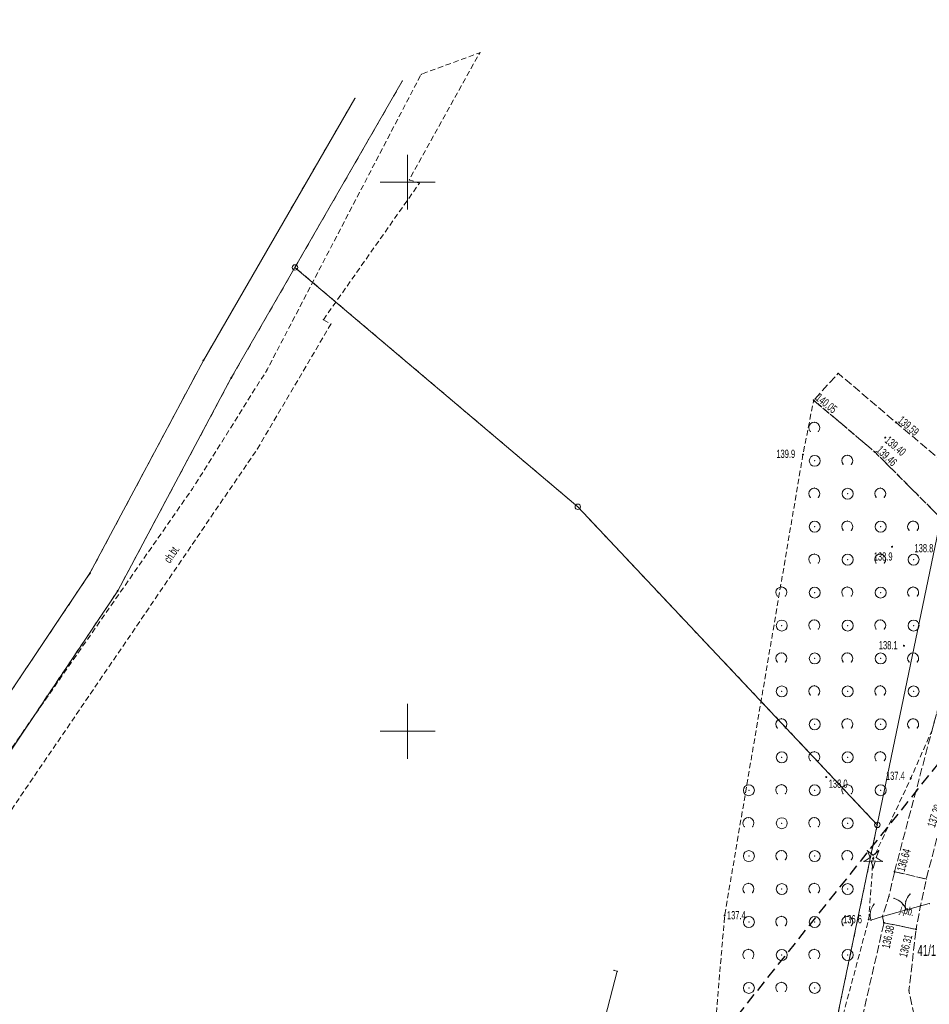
# Model space of a CAD drawing. Extents: x 6456700 to 6518119, y 5963420 to 5980059.
# Tile 71 of 256: x 6511883 to 6511966, y 5964274 to 5964364. Entities that reach past the tile are written whole.
import ezdxf
from ezdxf.enums import TextEntityAlignment as Align

# ---------------------------------------------------------------- set-up
doc = ezdxf.new("R2010")
doc.units = 0
doc.header["$MEASUREMENT"] = 0
for name, pattern in [('L_0_03', [1, 0.5, -0.5]), ('L_0_04', [1.5, 1, -0.5]), ('L_0_52', [1, 0.75, -0.25]), ('L_0_5A', [0.75, 0.5, -0.25])]:
    doc.linetypes.add(name, pattern=pattern)
doc.layers.get('0').update_dxf_attribs({"color": 2, "linetype": 'CONTINUOUS', "lineweight": 5})
for name, color, linetype, lineweight in [('18mm Kreska ciągła', 7, 'CONTINUOUS', 18), ('202_punkt_graniczny', 7, 'CONTINUOUS', 18), ('203_punkt_graniczny', 7, 'CONTINUOUS', 18), ('211_numer_dzialki_ewidencyjnej', 7, 'CONTINUOUS', 18), ('218_kontur_uzytku_gruntowego', 96, 'L_0_03', 18), ('219_dzialka_ewidencyjna', 7, 'CONTINUOUS', 18), ('35mm Ciągła', 7, 'CONTINUOUS', 35), ('50mm Kreska ciągła', 7, 'CONTINUOUS', 50), ('9mm Kreska ciągła', 252, 'CONTINUOUS', 9), ('brama', 7, 'CONTINUOUS', 18), ('chodnik', 7, 'CONTINUOUS', 18), ('chodnik_Atr17', 7, 'CONTINUOUS', 18), ('drzewo_iglaste', 7, 'CONTINUOUS', 18), ('furtka', 7, 'CONTINUOUS', 18), ('jezdnia', 7, 'CONTINUOUS', 18), ('jezdnia_Atr17', 7, 'CONTINUOUS', 18), ('ogrodzenie_trwale', 7, 'CONTINUOUS', 18), ('pikieta_naturalna', 7, 'CONTINUOUS', 18), ('pikieta_naturalna_Atr2', 7, 'CONTINUOUS', 18), ('pikieta_sztuczna', 7, 'CONTINUOUS', 18), ('pikieta_sztuczna_Atr2', 7, 'CONTINUOUS', 18), ('przewod_elektroenergetyczny_podziemny', 7, 'CONTINUOUS', 18), ('siatka_krzyrzy', 7, 'CONTINUOUS', 18), ('zadrzewienie__zakrzewienie', 7, 'CONTINUOUS', 18), ('Zakres', 7, 'CONTINUOUS', 18)]:
    doc.layers.add(name, color=color, linetype=linetype, lineweight=lineweight)
doc.styles.get("Standard").update_dxf_attribs({"font": 'txt', "width": 0.75})

# ---------------------------------------------------------------- blocks, each defined once
blk = doc.blocks.new('mdcp_nowa')
at = {"layer": '203_punkt_graniczny', "linetype": 'Continuous', "lineweight": 18, "true_color": 0x000000}
for points in [[(6494631.4, 5980783.725, 1), (6494631.4, 5980783.815, 1)], [(6494633.94, 5980782.125, 1), (6494633.94, 5980782.215, 1)], [(6494621.07, 5980764.345, 1), (6494621.07, 5980764.435, 1)], [(6494623.61, 5980762.745, 1), (6494623.61, 5980762.835, 1)]]:
    blk.add_hatch(color=18, dxfattribs=at).paths.add_polyline_path(points)
at = {"layer": 'drzewo_iglaste', "linetype": 'Continuous', "lineweight": 18, "true_color": 0x009900}
blk.add_hatch(color=94, dxfattribs=at).paths.add_polyline_path([(6494692.38, 5980738.36, 1), (6494692.38, 5980738.46, 1)])
at = {"layer": 'pikieta_naturalna', "linetype": 'Continuous', "lineweight": 18, "true_color": 0x000000}
for points in [[(6494685.99, 5980775.145, 1), (6494685.99, 5980775.235, 1)], [(6494694.1, 5980766.755, 1), (6494694.1, 5980766.845, 1)], [(6494695.19, 5980757.735, 1), (6494695.19, 5980757.825, 1)], [(6494688.11, 5980745.775, 1), (6494688.11, 5980745.865, 1)], [(6494695.81, 5980745.675, 1), (6494695.81, 5980745.765, 1)], [(6494678.86, 5980733.165, 1), (6494678.86, 5980733.255, 1)], [(6494691.98, 5980732.825, 1), (6494691.98, 5980732.915, 1)]]:
    blk.add_hatch(color=18, dxfattribs=at).paths.add_polyline_path(points)
at = {"layer": 'pikieta_sztuczna', "linetype": 'Continuous', "lineweight": 18, "true_color": 0x000000}
for points in [[(6494686.97, 5980780.095, 1), (6494686.97, 5980780.185, 1)], [(6494694.47, 5980778.075, 1), (6494694.47, 5980778.165, 1)], [(6494693.49, 5980776.705, 1), (6494693.49, 5980776.795, 1)], [(6494692.53, 5980775.395, 1), (6494692.53, 5980775.485, 1)], [(6494694.33, 5980737.165, 1), (6494694.33, 5980737.255, 1)], [(6494693.37, 5980732.515, 1), (6494693.37, 5980732.605, 1)], [(6494696.29, 5980731.915, 1), (6494696.29, 5980732.005, 1)]]:
    blk.add_hatch(color=18, dxfattribs=at).paths.add_polyline_path(points)
for p in [(6494656.578, 5980811.793), (6494649.512, 5980809.207), (6494651.231, 5980809.836), (6494645.191, 5980807.626)]:
    blk.add_point(p)
at = {"layer": '202_punkt_graniczny', "color": 7, "linetype": 'Continuous', "lineweight": 18}
for centre in [(6494639.74, 5980792.24), (6494665.49, 5980770.44), (6494692.76, 5980741.47)]:
    blk.add_circle(centre, 0.25, dxfattribs=at)
at = {"layer": '202_punkt_graniczny'}
for p in [(6494639.74, 5980792.24), (6494665.49, 5980770.44), (6494692.76, 5980741.47)]:
    blk.add_point(p, dxfattribs=at)
at = {"layer": '203_punkt_graniczny', "color": 7, "linetype": 'Continuous', "lineweight": 18}
for centre in [(6494631.4, 5980783.77), (6494633.94, 5980782.17), (6494621.07, 5980764.39), (6494623.61, 5980762.79)]:
    blk.add_circle(centre, 0.045, dxfattribs=at)
at = {"layer": '203_punkt_graniczny'}
for p in [(6494631.4, 5980783.77), (6494633.94, 5980782.17), (6494621.07, 5980764.39), (6494623.61, 5980762.79)]:
    blk.add_point(p, dxfattribs=at)
at = {"layer": '218_kontur_uzytku_gruntowego', "lineweight": 18, "flags": 128}
for points in [[(6494639.74, 5980792.24), (6494649.512, 5980809.207)], [(6494631.4, 5980783.77), (6494645.191, 5980807.626)], [(6494633.94, 5980782.17), (6494639.74, 5980792.24)], [(6494665.49, 5980770.44), (6494639.74, 5980792.24)], [(6494621.07, 5980764.39), (6494631.4, 5980783.77)], [(6494623.61, 5980762.79), (6494633.94, 5980782.17)], [(6494692.76, 5980741.47), (6494665.49, 5980770.44)], [(6494597.97, 5980729.89), (6494621.07, 5980764.39)], [(6494600.2, 5980727.89), (6494623.61, 5980762.79)], [(6494684.13, 5980699.94), (6494692.76, 5980741.47)]]:
    blk.add_lwpolyline(points, dxfattribs=at)
at = {"layer": '218_kontur_uzytku_gruntowego'}
for p in [(6494639.74, 5980792.24), (6494639.74, 5980792.24), (6494639.74, 5980792.24), (6494639.74, 5980792.24), (6494639.74, 5980792.24), (6494639.74, 5980792.24), (6494631.4, 5980783.77), (6494631.4, 5980783.77), (6494631.4, 5980783.77), (6494631.4, 5980783.77), (6494633.94, 5980782.17), (6494633.94, 5980782.17), (6494633.94, 5980782.17), (6494633.94, 5980782.17), (6494665.49, 5980770.44), (6494665.49, 5980770.44), (6494665.49, 5980770.44), (6494665.49, 5980770.44), (6494621.07, 5980764.39), (6494621.07, 5980764.39), (6494621.07, 5980764.39), (6494621.07, 5980764.39), (6494623.61, 5980762.79), (6494623.61, 5980762.79), (6494623.61, 5980762.79), (6494623.61, 5980762.79), (6494692.76, 5980741.47), (6494692.76, 5980741.47), (6494692.76, 5980741.47), (6494692.76, 5980741.47)]:
    blk.add_point(p, dxfattribs=at)
at = {"layer": '219_dzialka_ewidencyjna', "color": 3, "linetype": 'Continuous', "lineweight": 18, "flags": 128}
for points in [[(6494639.74, 5980792.24), (6494649.512, 5980809.207)], [(6494631.4, 5980783.77), (6494645.191, 5980807.626)], [(6494633.94, 5980782.17), (6494639.74, 5980792.24)], [(6494639.74, 5980792.24), (6494665.49, 5980770.44)], [(6494692.76, 5980741.47), (6494702.01, 5980786.02)], [(6494621.07, 5980764.39), (6494631.4, 5980783.77)], [(6494623.61, 5980762.79), (6494633.94, 5980782.17)], [(6494665.49, 5980770.44), (6494692.76, 5980741.47)], [(6494597.97, 5980729.89), (6494621.07, 5980764.39)], [(6494600.2, 5980727.89), (6494623.61, 5980762.79)], [(6494684.13, 5980699.94), (6494692.76, 5980741.47)]]:
    blk.add_lwpolyline(points, dxfattribs=at)
at = {"layer": '219_dzialka_ewidencyjna', "color": 3}
for p in [(6494639.74, 5980792.24), (6494639.74, 5980792.24), (6494639.74, 5980792.24), (6494631.4, 5980783.77), (6494631.4, 5980783.77), (6494633.94, 5980782.17), (6494633.94, 5980782.17), (6494665.49, 5980770.44), (6494665.49, 5980770.44), (6494621.07, 5980764.39), (6494621.07, 5980764.39), (6494623.61, 5980762.79), (6494623.61, 5980762.79), (6494692.76, 5980741.47), (6494692.76, 5980741.47), (6494692.76, 5980741.47)]:
    blk.add_point(p, dxfattribs=at)
at = {"layer": 'brama', "color": 7, "linetype": 'Continuous', "lineweight": 18, "flags": 128}
blk.add_lwpolyline([(6494693.23, 5980733.14), (6494697.49, 5980734.31)], dxfattribs=at)
at = {"layer": 'brama', "color": 7, "linetype": 'Continuous', "lineweight": 18}
for centre, start, end in [((6494693.914, 5980733.328), 15.357, 75.357), ((6494696.806, 5980734.122), 135.357, 195.357)]:
    blk.add_arc(centre, 1.5, start, end, dxfattribs=at)
at = {"layer": 'brama'}
for p in [(6494694.293, 5980734.779), (6494695.739, 5980735.176), (6494694.968, 5980734.395), (6494695.355, 5980734.501), (6494697.49, 5980734.31), (6494693.23, 5980733.14), (6494695.36, 5980733.725), (6494695.36, 5980733.725)]:
    blk.add_point(p, dxfattribs=at)
at = {"layer": 'chodnik', "color": 7, "linetype": 'L_0_5A', "lineweight": 18, "flags": 128}
blk.add_lwpolyline([(6494642.33, 5980787.48), (6494643.01, 5980787.08), (6494636.31, 5980775.7), (6494612.92, 5980741.39), (6494604.91, 5980731.44), (6494602.38, 5980728.27), (6494591.44, 5980717.56), (6494570.61, 5980695.87), (6494558.85, 5980685.72), (6494554.31, 5980685.65), (6494555.99, 5980687.87), (6494559.04, 5980688.88), (6494591.5, 5980721.44), (6494600.01, 5980730.75), (6494609.7, 5980742.37), (6494630.4, 5980772.08), (6494637.2, 5980782.92), (6494651.231, 5980809.836), (6494656.578, 5980811.793), (6494650.14, 5980800.21), (6494651.07, 5980799.91)], close=True, dxfattribs=at)
at = {"layer": 'chodnik'}
for p in [(6494650.14, 5980800.21), (6494651.07, 5980799.91), (6494642.33, 5980787.48), (6494643.01, 5980787.08), (6494637.2, 5980782.92), (6494636.31, 5980775.7), (6494630.4, 5980772.08)]:
    blk.add_point(p, dxfattribs=at)
at = {"layer": 'drzewo_iglaste', "color": 94, "linetype": 'Continuous', "lineweight": 13, "flags": 128}
for points in [[(6494691.552, 5980738.142), (6494692.097, 5980738.503)], [(6494692.097, 5980738.503), (6494691.868, 5980739.116)], [(6494691.868, 5980739.116), (6494692.38, 5980738.709)], [(6494692.38, 5980738.709), (6494692.892, 5980739.116)], [(6494692.892, 5980739.116), (6494692.663, 5980738.503)], [(6494692.663, 5980738.503), (6494693.208, 5980738.142)], [(6494692.205, 5980738.17), (6494691.552, 5980738.142)], [(6494692.38, 5980737.54), (6494692.205, 5980738.17)], [(6494692.555, 5980738.17), (6494692.38, 5980737.54)], [(6494693.208, 5980738.142), (6494692.555, 5980738.17)]]:
    blk.add_lwpolyline(points, dxfattribs=at)
at = {"layer": 'drzewo_iglaste', "color": 94, "linetype": 'Continuous', "lineweight": 18}
blk.add_circle((6494692.38, 5980738.41), 0.05, dxfattribs=at)
at = {"layer": 'drzewo_iglaste'}
for p in [(6494691.868, 5980739.116), (6494691.868, 5980739.116), (6494692.097, 5980738.503), (6494692.097, 5980738.503), (6494692.38, 5980738.709), (6494692.38, 5980738.709), (6494692.38, 5980738.41), (6494692.663, 5980738.503), (6494692.663, 5980738.503), (6494692.892, 5980739.116), (6494692.892, 5980739.116), (6494691.552, 5980738.142), (6494691.552, 5980738.142), (6494692.205, 5980738.17), (6494692.205, 5980738.17), (6494692.38, 5980737.54), (6494692.38, 5980737.54), (6494692.555, 5980738.17), (6494692.555, 5980738.17), (6494693.208, 5980738.142), (6494693.208, 5980738.142)]:
    blk.add_point(p, dxfattribs=at)
at = {"layer": 'furtka', "color": 7, "linetype": 'Continuous', "lineweight": 18, "flags": 128}
blk.add_lwpolyline([(6494692.18, 5980732.78), (6494693.23, 5980733.14)], dxfattribs=at)
at = {"layer": 'furtka', "color": 7, "linetype": 'Continuous', "lineweight": 18}
blk.add_arc((6494693.599, 5980733.267), 1.5, 138.925, 198.925, dxfattribs=at)
at = {"layer": 'furtka'}
for p in [(6494692.468, 5980734.253), (6494692.127, 5980733.556), (6494693.23, 5980733.14), (6494692.18, 5980732.781), (6494692.18, 5980732.78)]:
    blk.add_point(p, dxfattribs=at)
at = {"layer": 'jezdnia', "color": 7, "linetype": 'L_0_52', "lineweight": 18, "flags": 128}
for points in [[(6494694.33, 5980737.21), (6494697.75, 5980750.11), (6494700, 5980758.36), (6494701.48, 5980764.85), (6494700.12, 5980767.83), (6494692.53, 5980775.44), (6494686.97, 5980780.14), (6494689.2, 5980782.6), (6494694.47, 5980778.12), (6494702.63, 5980771.2), (6494703.43, 5980775.2), (6494704.1, 5980779.37), (6494704.2, 5980785.47), (6494703.21, 5980788.7), (6494702.62, 5980789.91), (6494702.17, 5980790.46), (6494700.52, 5980794.9), (6494701.2, 5980796.76), (6494703.4, 5980797.75), (6494707.44, 5980798.08), (6494708.04, 5980792.7), (6494708.04, 5980786.95), (6494707.83, 5980780.22), (6494707.26, 5980780.18), (6494706.67, 5980775.32), (6494705.3, 5980762.89), (6494703.98, 5980749.21), (6494702.36, 5980742.63), (6494699.03, 5980743.51), (6494697.22, 5980736.54)], [(6494693.37, 5980732.56), (6494693.23, 5980733.14), (6494693.82, 5980734.97), (6494694.33, 5980737.21), (6494697.22, 5980736.54), (6494696.7, 5980734.14), (6494696.29, 5980731.96)], [(6494697.34, 5980711.93), (6494686.07, 5980698.81), (6494687.98, 5980706.03), (6494689.49, 5980713.68), (6494691.43, 5980724.1), (6494693.37, 5980732.56), (6494696.29, 5980731.96), (6494695.64, 5980726.38), (6494696.53, 5980722.26), (6494698.8, 5980719.17), (6494701.42, 5980718.16), (6494704.77, 5980718.76)]]:
    blk.add_lwpolyline(points, close=True, dxfattribs=at)
at = {"layer": 'jezdnia'}
for p in [(6494689.2, 5980782.6), (6494686.97, 5980780.14), (6494694.47, 5980778.12), (6494692.53, 5980775.44), (6494694.33, 5980737.21), (6494694.33, 5980737.21), (6494697.22, 5980736.54), (6494697.22, 5980736.54), (6494693.82, 5980734.97), (6494696.7, 5980734.14), (6494693.23, 5980733.14), (6494693.37, 5980732.56), (6494693.37, 5980732.56), (6494696.29, 5980731.96), (6494696.29, 5980731.96), (6494695.64, 5980726.38)]:
    blk.add_point(p, dxfattribs=at)
at = {"layer": 'ogrodzenie_trwale'}
for p in [(6494697.49, 5980734.31), (6494692.18, 5980732.78)]:
    blk.add_point(p, dxfattribs=at)
at = {"layer": 'pikieta_naturalna', "color": 7, "linetype": 'Continuous', "lineweight": 18}
for centre in [(6494685.99, 5980775.19), (6494694.1, 5980766.8), (6494695.19, 5980757.78), (6494688.11, 5980745.82), (6494695.81, 5980745.72), (6494678.86, 5980733.21), (6494691.98, 5980732.87)]:
    blk.add_circle(centre, 0.045, dxfattribs=at)
at = {"layer": 'pikieta_naturalna'}
for p in [(6494685.99, 5980775.19), (6494694.1, 5980766.8), (6494695.19, 5980757.78), (6494688.11, 5980745.82), (6494695.81, 5980745.72), (6494678.86, 5980733.21), (6494691.98, 5980732.87)]:
    blk.add_point(p, dxfattribs=at)
at = {"layer": 'pikieta_sztuczna', "color": 7, "linetype": 'Continuous', "lineweight": 18}
for centre in [(6494686.97, 5980780.14), (6494694.47, 5980778.12), (6494693.49, 5980776.75), (6494692.53, 5980775.44), (6494694.33, 5980737.21), (6494693.37, 5980732.56), (6494696.29, 5980731.96)]:
    blk.add_circle(centre, 0.045, dxfattribs=at)
at = {"layer": 'pikieta_sztuczna'}
for p in [(6494686.97, 5980780.14), (6494694.47, 5980778.12), (6494693.49, 5980776.75), (6494692.53, 5980775.44), (6494694.33, 5980737.21), (6494693.37, 5980732.56), (6494696.29, 5980731.96)]:
    blk.add_point(p, dxfattribs=at)
at = {"layer": 'przewod_elektroenergetyczny_podziemny', "color": 1, "linetype": 'Continuous', "lineweight": 18, "flags": 128}
blk.add_lwpolyline([(6494668.8, 5980728.22), (6494669.09, 5980728.14), (6494667.77, 5980723.12), (6494658.83, 5980709.24), (6494659.62, 5980708.19), (6494657.49, 5980695.76), (6494655.44, 5980695.96), (6494655.48, 5980696.15)], dxfattribs=at)
at = {"layer": 'przewod_elektroenergetyczny_podziemny'}
for p in [(6494668.8, 5980728.22), (6494669.09, 5980728.14)]:
    blk.add_point(p, dxfattribs=at)
at = {"layer": 'siatka_krzyrzy', "linetype": 'Continuous', "lineweight": 18, "flags": 128}
for points in [[(6494650, 5980797.5), (6494650, 5980802.5)], [(6494647.5, 5980800), (6494652.5, 5980800)], [(6494650, 5980747.5), (6494650, 5980752.5)], [(6494647.5, 5980750), (6494652.5, 5980750)]]:
    blk.add_lwpolyline(points, dxfattribs=at)
at = {"layer": 'zadrzewienie__zakrzewienie', "color": 7, "linetype": 'L_0_5A', "lineweight": 18, "flags": 128}
blk.add_lwpolyline([(6494684.42, 5980704.69), (6494678.47, 5980697.54), (6494675.98, 5980699.27), (6494678.86, 5980733.21), (6494685.99, 5980775.19), (6494686.97, 5980780.14), (6494692.53, 5980775.44), (6494700.12, 5980767.83), (6494701.48, 5980764.85), (6494700, 5980758.36), (6494697.75, 5980750.11), (6494695.81, 5980745.72), (6494692.38, 5980738.41), (6494691.98, 5980732.87)], close=True, dxfattribs=at)
at = {"layer": 'zadrzewienie__zakrzewienie', "color": 7, "linetype": 'Continuous', "lineweight": 18}
for centre in [(6494687.066, 5980774.626), (6494690.066, 5980771.626), (6494687.066, 5980768.626), (6494693.066, 5980768.626), (6494690.066, 5980765.626), (6494696.066, 5980765.626), (6494687.066, 5980762.626), (6494693.066, 5980762.626), (6494684.066, 5980759.626), (6494690.066, 5980759.626), (6494696.066, 5980759.626), (6494687.066, 5980756.626), (6494693.066, 5980756.626), (6494684.066, 5980753.626), (6494690.066, 5980753.626), (6494696.066, 5980753.626), (6494687.066, 5980750.626), (6494693.066, 5980750.626), (6494684.066, 5980747.626), (6494690.066, 5980747.626), (6494681.066, 5980744.626), (6494687.066, 5980744.626), (6494693.066, 5980744.626), (6494684.066, 5980741.626), (6494690.066, 5980741.626), (6494681.066, 5980738.626), (6494687.066, 5980738.626), (6494684.066, 5980735.626), (6494690.066, 5980735.626), (6494681.066, 5980732.626), (6494687.066, 5980732.626), (6494684.066, 5980729.626), (6494690.066, 5980729.626), (6494681.066, 5980726.626), (6494687.066, 5980726.626)]:
    blk.add_circle(centre, 0.5, dxfattribs=at)
for centre in [(6494687.024, 5980777.637), (6494690.024, 5980774.637), (6494687.024, 5980771.637), (6494693.024, 5980771.637), (6494690.024, 5980768.637), (6494696.024, 5980768.637), (6494687.024, 5980765.637), (6494693.024, 5980765.637), (6494684.024, 5980762.637), (6494690.024, 5980762.637), (6494696.024, 5980762.637), (6494687.024, 5980759.637), (6494693.024, 5980759.637), (6494684.024, 5980756.637), (6494690.024, 5980756.637), (6494696.024, 5980756.637), (6494687.024, 5980753.637), (6494693.024, 5980753.637), (6494684.024, 5980750.637), (6494690.024, 5980750.637), (6494696.024, 5980750.637), (6494687.024, 5980747.637), (6494693.024, 5980747.637), (6494684.024, 5980744.637), (6494690.024, 5980744.637), (6494681.024, 5980741.637), (6494687.024, 5980741.637), (6494684.024, 5980738.637), (6494690.024, 5980738.637), (6494681.024, 5980735.637), (6494687.024, 5980735.637), (6494684.024, 5980732.637), (6494690.024, 5980732.637), (6494681.024, 5980729.637), (6494687.024, 5980729.637), (6494684.024, 5980726.637)]:
    blk.add_arc(centre, 0.5, 318.85, 221.162, dxfattribs=at)
at = {"layer": 'zadrzewienie__zakrzewienie'}
for p in [(6494686.97, 5980780.14), (6494687.024, 5980778.137), (6494686.648, 5980777.308), (6494687.4, 5980777.308), (6494685.99, 5980775.19), (6494690.024, 5980775.137), (6494692.53, 5980775.44), (6494687.066, 5980774.626), (6494689.648, 5980774.308), (6494690.4, 5980774.308), (6494687.024, 5980772.137), (6494690.066, 5980771.626), (6494693.024, 5980772.137), (6494686.648, 5980771.308), (6494687.4, 5980771.308), (6494692.648, 5980771.308), (6494693.4, 5980771.308), (6494690.024, 5980769.137), (6494696.024, 5980769.137), (6494687.066, 5980768.626), (6494689.648, 5980768.308), (6494690.4, 5980768.308), (6494693.066, 5980768.626), (6494695.648, 5980768.308), (6494696.4, 5980768.308), (6494687.024, 5980766.137), (6494693.024, 5980766.137), (6494686.648, 5980765.308), (6494687.4, 5980765.308), (6494690.066, 5980765.626), (6494692.648, 5980765.308), (6494693.4, 5980765.308), (6494696.066, 5980765.626), (6494684.024, 5980763.137), (6494687.066, 5980762.626), (6494690.024, 5980763.137), (6494693.066, 5980762.626), (6494696.024, 5980763.137), (6494683.648, 5980762.308), (6494684.4, 5980762.308), (6494689.648, 5980762.308), (6494690.4, 5980762.308), (6494695.648, 5980762.308), (6494696.4, 5980762.308), (6494687.024, 5980760.137), (6494693.024, 5980760.137), (6494684.066, 5980759.626), (6494686.648, 5980759.308), (6494687.4, 5980759.308), (6494690.066, 5980759.626), (6494692.648, 5980759.308), (6494693.4, 5980759.308), (6494696.066, 5980759.626), (6494683.648, 5980756.308), (6494684.024, 5980757.137), (6494684.4, 5980756.308), (6494687.066, 5980756.626), (6494689.648, 5980756.308), (6494690.024, 5980757.137), (6494690.4, 5980756.308), (6494693.066, 5980756.626), (6494695.648, 5980756.308), (6494696.024, 5980757.137), (6494696.4, 5980756.308), (6494684.066, 5980753.626), (6494687.024, 5980754.137), (6494690.066, 5980753.626), (6494693.024, 5980754.137), (6494696.066, 5980753.626), (6494686.648, 5980753.308), (6494687.4, 5980753.308), (6494692.648, 5980753.308), (6494693.4, 5980753.308), (6494684.024, 5980751.137), (6494690.024, 5980751.137), (6494696.024, 5980751.137), (6494683.648, 5980750.308), (6494684.4, 5980750.308), (6494687.066, 5980750.626), (6494689.648, 5980750.308), (6494690.4, 5980750.308), (6494693.066, 5980750.626), (6494695.648, 5980750.308), (6494696.4, 5980750.308), (6494684.066, 5980747.626), (6494686.648, 5980747.308), (6494687.024, 5980748.137), (6494687.4, 5980747.308), (6494690.066, 5980747.626), (6494692.648, 5980747.308), (6494693.024, 5980748.137), (6494693.4, 5980747.308), (6494695.81, 5980745.72), (6494681.066, 5980744.626), (6494684.024, 5980745.137), (6494687.066, 5980744.626), (6494690.024, 5980745.137), (6494693.066, 5980744.626), (6494683.648, 5980744.308), (6494684.4, 5980744.308), (6494689.648, 5980744.308), (6494690.4, 5980744.308), (6494681.024, 5980742.137), (6494687.024, 5980742.137), (6494680.648, 5980741.308), (6494681.4, 5980741.308), (6494684.066, 5980741.626), (6494686.648, 5980741.308), (6494687.4, 5980741.308), (6494690.066, 5980741.626), (6494681.066, 5980738.626), (6494683.648, 5980738.308), (6494684.024, 5980739.137), (6494684.4, 5980738.308), (6494687.066, 5980738.626), (6494689.648, 5980738.308), (6494690.024, 5980739.137), (6494690.4, 5980738.308), (6494692.38, 5980738.41), (6494681.024, 5980736.137), (6494684.066, 5980735.626), (6494687.024, 5980736.137), (6494690.066, 5980735.626), (6494680.648, 5980735.308), (6494681.4, 5980735.308), (6494686.648, 5980735.308), (6494687.4, 5980735.308), (6494678.86, 5980733.21), (6494684.024, 5980733.137), (6494690.024, 5980733.137), (6494681.066, 5980732.626), (6494683.648, 5980732.308), (6494684.4, 5980732.308), (6494687.066, 5980732.626), (6494689.648, 5980732.308), (6494690.4, 5980732.308), (6494691.98, 5980732.87), (6494681.024, 5980730.137), (6494684.066, 5980729.626), (6494687.024, 5980730.137), (6494690.066, 5980729.626), (6494680.648, 5980729.308), (6494681.4, 5980729.308), (6494686.648, 5980729.308), (6494687.4, 5980729.308), (6494684.024, 5980727.137), (6494681.066, 5980726.626), (6494683.648, 5980726.308), (6494684.4, 5980726.308), (6494687.066, 5980726.626)]:
    blk.add_point(p, dxfattribs=at)
at = {"layer": 'Zakres', "linetype": 'L_0_04', "lineweight": 25, "flags": 128}
blk.add_lwpolyline([(6495113.77, 5985050.22), (6495121.12, 5984877.07), (6495125.76, 5984757.87), (6495129.89, 5984649.81), (6495141.08, 5984611.3), (6495145.77, 5984544.53), (6495147.36, 5984487.27), (6495157.22, 5984392.07), (6495162.95, 5984387.45), (6495180.24, 5984384.16), (6495229.5, 5984386.61), (6495251.65, 5984373.41), (6495258.77, 5984357.12), (6495255.44, 5984330.44), (6495250.77, 5984304.39), (6495252.21, 5984282.78), (6495255.46, 5984256.45), (6495254.94, 5984238.25), (6495266.4, 5984211), (6495277.24, 5984182.33), (6495294.2, 5984133.19), (6495300.94, 5984095.37), (6495313.24, 5984037.69), (6495317.44, 5983978.18), (6495300.35, 5983922.18), (6495282.35, 5983883.38), (6495266.21, 5983862.23), (6495242.03, 5983839.67), (6495211.11, 5983816.86), (6495158.26, 5983772.66), (6495130.6, 5983651.16), (6495116.31, 5983543.43), (6495129.51, 5983346.73), (6495134.58, 5983264.71), (6495139.64, 5983186.97), (6495193.25, 5983077.94), (6495199.2, 5983041.97), (6495206.23, 5983026), (6495208.96, 5983004.88), (6495202.27, 5982979.48), (6495202.42, 5982950.13), (6495209.35, 5982897.38), (6495215.97, 5982850.34), (6495228.6, 5982809.97), (6495226.85, 5982778.82), (6495225.04, 5982750.56), (6495220.26, 5982723.37), (6495226.54, 5982679.97), (6495206.06, 5982669.48), (6495192.68, 5982657.71), (6495184.57, 5982648.65), (6495174.78, 5982624.58), (6495164.23, 5982604.61), (6495150.7, 5982588.3), (6495137.69, 5982582.43), (6495118.26, 5982573.75), (6495100.35, 5982558.42), (6495090.36, 5982544.99), (6495075.87, 5982519.06), (6495060.83, 5982499.68), (6495049.41, 5982485.49), (6495035.07, 5982459.7), (6495006.7, 5982406.64), (6494980.89, 5982351.84), (6494944.35, 5982293.29), (6494925.72, 5982250.11), (6494905.2, 5982190.37), (6494898.43, 5982153.5), (6494879.51, 5982063.89), (6494864.14, 5981992.66), (6494816.93, 5981768.61), (6494777.79, 5981577.7), (6494739.84, 5981394.72), (6494718.65, 5981297.89), (6494716.45, 5981237.31), (6494738.62, 5981208.21), (6494776.48, 5981173.06), (6494817.16, 5981137.44), (6494847.63, 5981109.8), (6494877.39, 5981077.08), (6494912.75, 5981030.55), (6494916.06, 5981014.71), (6494903.86, 5980957.01), (6494916.13, 5980953.51), (6494892.32, 5980927.59), (6494850.7, 5980858.8), (6494806.81, 5980779.89), (6494785.1, 5980753.49), (6494715.22, 5980723.29), (6494679.96, 5980686.78), (6494651.35, 5980651.29), (6494549.14, 5980683.24), (6494511.84, 5980659.66), (6494443.61, 5980630.33), (6494428.78, 5980598.6), (6494431.58, 5980579.46), (6494420.56, 5980549.76), (6494416.45, 5980528.2), (6494403.86, 5980507.16), (6494388.89, 5980482.96), (6494365.32, 5980407.99), (6494335.67, 5980315.15), (6494332.29, 5980297.41), (6494335.1, 5980278.18), (6494347.25, 5980254.84), (6494336.79, 5980250.09), (6494300.04, 5980271.34), (6494320.8, 5980301.43), (6494336.81, 5980349.17), (6494344.85, 5980380.92), (6494360.85, 5980437.13), (6494374.18, 5980476.38), (6494386.14, 5980498.84), (6494403.02, 5980528.52), (6494411.33, 5980563.19), (6494420.84, 5980586.25), (6494420.25, 5980601.11), (6494434.95, 5980635.94), (6494446.75, 5980644.99), (6494465.77, 5980647.27), (6494513.02, 5980669.46), (6494507.85, 5980679.68), (6494547.89, 5980705.83), (6494570.06, 5980691.34), (6494636.17, 5980669.05), (6494706.14, 5980756.86), (6494742.78, 5980772.58), (6494798.53, 5980814.27), (6494826.12, 5980867.97), (6494849.57, 5980908.6), (6494845.35, 5980942.01), (6494853.94, 5980970.83), (6494891.08, 5980960.54), (6494890.11, 5980965.73), (6494903.94, 5981025.69), (6494869.98, 5981070.3), (6494770.97, 5981160.58), (6494728.18, 5981200.64), (6494706.13, 5981229.56), (6494707.94, 5981299.75), (6494728.84, 5981398.1), (6494767.06, 5981580.19), (6494806.17, 5981770.55), (6494854.36, 5981994.76), (6494869.73, 5982065.97), (6494888.61, 5982155.44), (6494891.67, 5982173.95), (6494895.82, 5982197.45), (6494916.38, 5982253.72), (6494935.47, 5982297.95), (6494954.97, 5982331.67), (6494972.09, 5982356.64), (6494997.76, 5982411.14), (6495026.29, 5982464.48), (6495041.09, 5982491.09), (6495052.99, 5982505.88), (6495067.51, 5982524.6), (6495081.94, 5982550.43), (6495092.99, 5982565.28), (6495112.86, 5982582.29), (6495133.59, 5982591.55), (6495144.48, 5982596.46), (6495155.87, 5982610.19), (6495165.7, 5982628.8), (6495175.96, 5982654.03), (6495185.62, 5982664.83), (6495200.4, 5982677.82), (6495212.49, 5982688.04), (6495209.64, 5982723.43), (6495215.22, 5982750.57), (6495216.87, 5982779.54), (6495218.31, 5982809.31), (6495206.86, 5982847.92), (6495199.44, 5982894.74), (6495192.11, 5982948.71), (6495190.16, 5982979.24), (6495183.47, 5983075.16), (6495129.79, 5983184.34), (6495124.6, 5983264.07), (6495119.53, 5983346.09), (6495106.27, 5983543.75), (6495120.74, 5983652.9), (6495148.75, 5983779.42), (6495204.15, 5983826.04), (6495273.41, 5983889.36), (6495288.53, 5983927.42), (6495300.83, 5983964.69), (6495303.91, 5983980.14), (6495301.32, 5984039.55), (6495291.1, 5984093.63), (6495284.5, 5984130.67), (6495267.84, 5984178.93), (6495257.12, 5984207.3), (6495244.96, 5984236.19), (6495244.79, 5984255.42), (6495242.25, 5984281.97), (6495240.71, 5984304.95), (6495245.55, 5984331.94), (6495248.51, 5984355.64), (6495243.77, 5984366.47), (6495226.98, 5984376.47), (6495179.54, 5984374.12), (6495158.61, 5984378.09), (6495147.7, 5984386.91), (6495137.38, 5984486.61), (6495135.78, 5984544.04), (6495131.18, 5984609.54), (6495119.95, 5984648.2), (6495115.76, 5984757.49), (6495111.12, 5984876.67), (6495103.73, 5985050.93), (6495109.36, 5985081.73), (6495120.41, 5985085.88)], close=True, dxfattribs=at)
at = {"layer": '211_numer_dzialki_ewidencyjnej', "color": 7, "lineweight": 20, "width": 0.66}
blk.add_text('41/11', height=1, dxfattribs=at).set_placement((6494696.41, 5980730.54), align=Align.TOP_LEFT)
at = {"layer": 'chodnik_Atr17', "color": 7, "lineweight": 15, "width": 0.66}
blk.add_text('ch.bt.', height=0.75, rotation=55.7, dxfattribs=at).set_placement((6494627.73, 5980765.662), align=Align.TOP_LEFT)
at = {"layer": 'jezdnia_Atr17', "color": 7, "lineweight": 15, "width": 0.66}
blk.add_text('j.pb.', height=0.75, rotation=343.9, dxfattribs=at).set_placement((6494694.978, 5980734.221), align=Align.TOP_LEFT)
at = {"layer": 'pikieta_naturalna_Atr2', "color": 7, "lineweight": 15, "width": 0.66}
for s, p in [('139.9', (6494683.57, 5980775.64)), ('138.8', (6494696.15, 5980767.05)), ('138.9', (6494692.44, 5980766.29)), ('138.1', (6494692.9, 5980758.21)), ('138.0', (6494688.34, 5980745.6)), ('137.4', (6494693.55, 5980746.32)), ('137.4', (6494679.07, 5980733.62)), ('136.6', (6494689.65, 5980733.26))]:
    blk.add_text(s, height=0.75, dxfattribs=at).set_placement(p, align=Align.TOP_LEFT)
at = {"layer": 'pikieta_sztuczna_Atr2', "color": 7, "lineweight": 15, "width": 0.66}
for s, rotation, p in [('140.05', 321, (6494687.56, 5980780.8)), ('139.59', 319.6, (6494695.05, 5980778.77)), ('139.40', 319.5, (6494693.86, 5980776.94)), ('139.46', 316.2, (6494693.13, 5980776.06)), ('137.20', 71.3, (6494697.28, 5980741.42)), ('136.64', 73.5, (6494694.51, 5980737.37)), ('136.38', 78, (6494693.15, 5980730.32)), ('136.31', 75.6, (6494694.72, 5980729.54))]:
    blk.add_text(s, height=0.75, rotation=rotation, dxfattribs=at).set_placement(p, align=Align.TOP_LEFT)

msp = doc.modelspace()

# ---------------------------------------------------------------- block references
at = {"linetype": 'ByBlock'}
msp.add_blockref('mdcp_nowa', (17268.786, -16450.998), dxfattribs=at)

# ---------------------------------------------------------------- next in the draw order: hatches: boundary and pattern name
at = {"layer": '9mm Kreska ciągła'}
h = msp.add_hatch(dxfattribs=at)
h.set_pattern_fill('ANSI37', color=256, scale=4)
h.set_pattern_definition([(45, (6511919.29713, 5964205.80313), (-0.3535534, 0.3535534), []), (135, (6511919.29713, 5964205.80313), (-0.3535534, -0.3535534), [])])
edge = h.paths.add_edge_path()
edge.add_arc((6512161.116, 5964484.823), 3, 319.19731, 391.43138, ccw=False)
edge.add_arc((6512302.768, 5964368.68), 180.179, 140.67516, 150.2278)
edge.add_line((6512146.371, 5964458.149), (6512072.706, 5964329.641))
edge.add_arc((6511998.482, 5964375.659), 87.332, 292.18388, 328.20144, ccw=False)
edge.add_line((6512031.457, 5964294.792), (6512001.751, 5964283.857))
edge.add_arc((6512036.294, 5964190.013), 100, 110.20793, 142.70539)
edge.add_line((6511956.741, 5964250.604), (6511951.132, 5964243.24))
edge.add_line((6511951.132, 5964243.24), (6511943.519, 5964233.244))
edge.add_line((6511943.519, 5964233.244), (6511923.471, 5964207.866))
edge.add_arc((6511919.53, 5964210.598), 4.795, 267.2117, 325.26625, ccw=False)
edge.add_line((6511919.297, 5964205.809), (6511941.938, 5964234.47))
edge.add_line((6511941.938, 5964234.47), (6511949.542, 5964244.453))
edge.add_line((6511949.542, 5964244.453), (6511955.15, 5964251.816))
edge.add_arc((6512036.294, 5964190.013), 102, 470.20793, 502.70539, ccw=False)
edge.add_line((6512001.06, 5964285.734), (6512030.734, 5964296.657))
edge.add_arc((6511998.482, 5964375.659), 85.332, -67.79309, -31.82159)
edge.add_line((6512070.989, 5964330.666), (6512144.636, 5964459.143))
edge.add_arc((6512306.004, 5964366.643), 186, 499.92494, 510.17738, ccw=False)

# ---------------------------------------------------------------- next in the draw order: linework, layer by layer
at = {"layer": '18mm Kreska ciągła', "color": 4, "ltscale": 0.1}
msp.add_lwpolyline([(6512164.077, 5964485.309, 0.043996), (6512145.503, 5964458.646), (6512071.847, 5964330.153, -0.158361), (6512031.096, 5964295.724), (6512001.406, 5964284.796, 0.142755), (6511955.945, 5964251.21), (6511950.337, 5964243.847), (6511942.729, 5964233.857), (6511920.677, 5964205.942)], format="xyb", dxfattribs=at)
at = {"layer": '35mm Ciągła', "color": 6, "ltscale": 0.1}
msp.add_lwpolyline([(6512163.676, 5964486.388, 0.044765), (6512144.636, 5964459.143), (6512070.989, 5964330.666, -0.158257), (6512030.734, 5964296.657), (6512001.06, 5964285.734, 0.142755), (6511955.15, 5964251.816), (6511949.542, 5964244.453), (6511941.938, 5964234.47), (6511919.297, 5964205.809)], format="xyb", dxfattribs=at)
at = {"layer": '50mm Kreska ciągła', "color": 5, "ltscale": 0.1}
msp.add_lwpolyline([(6512163.387, 5964482.863, 0.041705), (6512146.371, 5964458.149), (6512072.706, 5964329.641, -0.158463), (6512031.457, 5964294.792), (6512001.751, 5964283.857, 0.142755), (6511956.741, 5964250.604), (6511951.132, 5964243.24), (6511943.519, 5964233.244), (6511923.101, 5964207.397)], format="xyb", dxfattribs=at)

doc.saveas('drawing.dxf')
